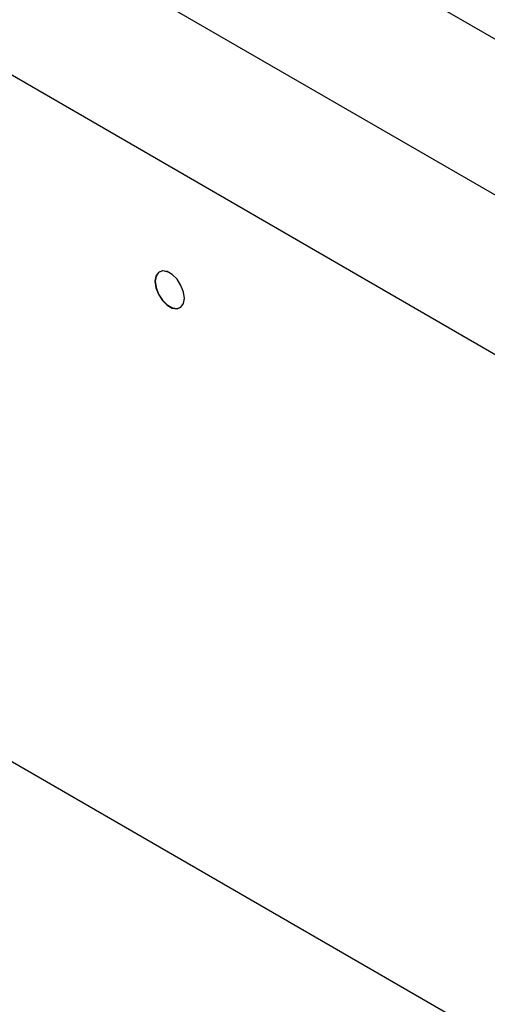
# Model space of a CAD drawing. Header units: millimetres. Extents: x 0 to 25230, y 0 to 17820.
# Tile 173 of 244: x 16186 to 16253, y 11163 to 11306. Entities that reach past the tile are written whole.
import ezdxf

# ---------------------------------------------------------------- set-up
doc = ezdxf.new("R2010")
doc.units = ezdxf.units.MM
doc.linetypes.add('SLD-Sólida', pattern=[0])
doc.layers.add('REFERÊNCIAS', color=9, linetype='SLD-Sólida')

msp = doc.modelspace()

# ---------------------------------------------------------------- linework, layer by layer
at = {"color": 7, "linetype": 'SLD-Sólida', "lineweight": 25, "ltscale": 30}
for p, q in [((14940.01, 12062.08), (16254.75, 11303.1)), ((16265.76, 11274.12), (15412.44, 11766.73)), ((15402.44, 11749.41), (16254.75, 11257.38))]:
    msp.add_line(p, q, dxfattribs=at)
at = {"layer": 'REFERÊNCIAS', "linetype": 'SLD-Sólida', "lineweight": 25, "ltscale": 30}
msp.add_line((16136.66, 11225.96), (16419.5, 11062.68), dxfattribs=at)
at = {"layer": 'REFERÊNCIAS', "linetype": 'SLD-Sólida', "lineweight": 25, "ltscale": 30, "flags": 128}
for points in [[(16209.51, 11265.56), (16209.38, 11266.48), (16209.01, 11267.44), (16208.44, 11268.32), (16207.74, 11269.02), (16207, 11269.44), (16206.3, 11269.55), (16205.73, 11269.33), (16205.36, 11268.8), (16205.23, 11268.03), (16205.36, 11267.11), (16205.73, 11266.16), (16206.3, 11265.28), (16207, 11264.58), (16207.74, 11264.15), (16208.44, 11264.04), (16209.01, 11264.26), (16209.38, 11264.79), (16209.51, 11265.56)], [(16207.39, 11269.26), (16207.02, 11269.43), (16206.33, 11269.54), (16205.76, 11269.32), (16205.39, 11268.8), (16205.27, 11268.03), (16205.39, 11267.12), (16205.76, 11266.17), (16206.33, 11265.3), (16207.02, 11264.61), (16207.76, 11264.18), (16208.45, 11264.07), (16209.01, 11264.3), (16209.38, 11264.82), (16209.51, 11265.58)]]:
    msp.add_lwpolyline(points, dxfattribs=at)

doc.saveas('drawing.dxf')
